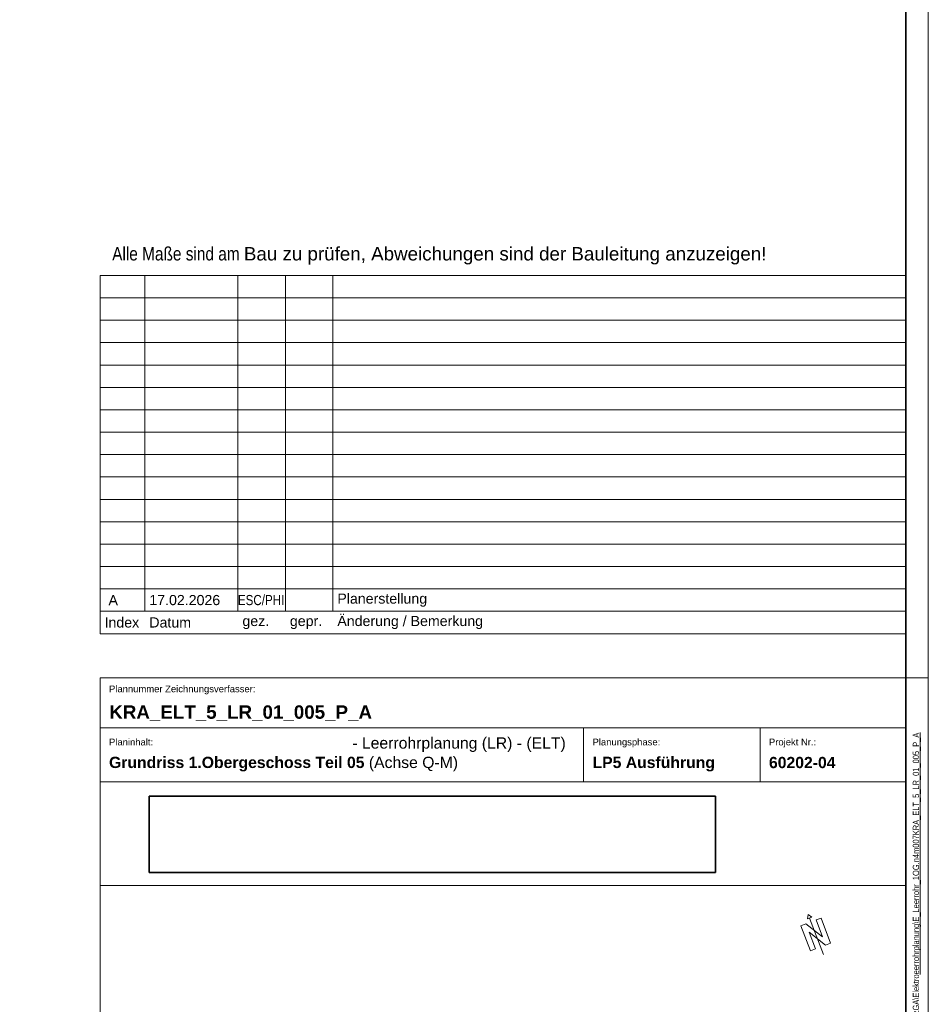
# Model space of a CAD drawing. Extents: x -720 to 300, y 62 to 1107.
# Tile 55 of 117: x 97 to 300, y 287 to 506. Entities that reach past the tile are written whole.
import ezdxf

# ---------------------------------------------------------------- set-up
doc = ezdxf.new("R2010")
doc.units = 0
doc.layers.get('0').update_dxf_attribs({"lineweight": 35})
doc.layers.add('iwb_HB-Hinweis-Kopf-Archi', color=3, linetype='Continuous', lineweight=25, true_color=0x00ff00)
doc.layers.add('iwb_Plankopf_Nordpfeil_20-82 Grad', color=3, linetype='Continuous', lineweight=18, true_color=0x00ff00)
for name, color, linetype, lineweight in [('iwb_Plankopf Linie', 7, 'Continuous', 13), ('iwb_Plankopf Rahmen', 7, 'Continuous', 35), ('iwb_Plankopf Text', 7, 'Continuous', 18), ('X_Bitmap', 7, 'Continuous', 35)]:
    doc.layers.add(name, color=color, linetype=linetype, lineweight=lineweight)
doc.styles.add('Arial', font='ARIALN.TTF')
doc.styles.add('Arial Narrow', font='ARIALN.TTF')
doc.styles.add('Plankopf', font='arial.ttf')
doc.styles.get("Standard").update_dxf_attribs({"font": 'ARIALN.TTF'})
picture_1 = doc.add_image_def('image1.jfif', size_in_pixel=(600, 81))

# ---------------------------------------------------------------- blocks, each defined once
blk = doc.blocks.new('Blockreferenz-A06G9FGB8I')
at = {"color": 0, "lineweight": -2}
for p, q in [((273.51, 306.64), (273.35, 305.61)), ((273.35, 305.61), (274.32, 305.98)), ((273.51, 306.64), (274.32, 305.98)), ((273.83, 305.8), (276.93, 297.67)), ((276.4, 305.81), (275.28, 305.38)), ((275.28, 305.38), (276.4, 305.81)), ((278.53, 300.2), (276.4, 305.81)), ((273.03, 304.53), (271.91, 304.1)), ((271.91, 304.1), (274.04, 298.5)), ((273.03, 304.53), (276.7, 301.64)), ((276.7, 301.64), (275.28, 305.38)), ((275.17, 298.92), (273.74, 302.66)), ((277.41, 299.78), (273.74, 302.66)), ((278.53, 300.2), (277.41, 299.78)), ((277.41, 299.78), (278.53, 300.2)), ((274.04, 298.5), (275.17, 298.92))]:
    blk.add_line(p, q, dxfattribs=at)

msp = doc.modelspace()

# ---------------------------------------------------------------- linework, layer by layer
at = {"layer": 'iwb_Plankopf Linie', "ltscale": 0.13}
for p, q in [((295.35, 449.32), (115.35, 449.32)), ((115.35, 369.32), (115.35, 449.32)), ((125.35, 374.32), (125.35, 449.32)), ((146.15, 374.32), (146.15, 449.32)), ((156.75, 374.32), (156.75, 449.32)), ((167.35, 374.32), (167.35, 449.32)), ((295.35, 449.32), (295.35, 369.32)), ((295.35, 444.32), (115.35, 444.32)), ((295.35, 439.32), (115.35, 439.32)), ((295.35, 434.32), (115.35, 434.32)), ((295.35, 429.32), (115.35, 429.32)), ((295.35, 424.32), (115.35, 424.32)), ((295.35, 419.32), (115.35, 419.32)), ((295.35, 414.32), (115.35, 414.32)), ((295.35, 409.32), (115.35, 409.32)), ((295.35, 404.32), (115.35, 404.32)), ((295.35, 399.32), (115.35, 399.32)), ((295.35, 394.32), (115.35, 394.32)), ((295.35, 389.32), (115.35, 389.32)), ((295.35, 384.32), (115.35, 384.32)), ((295.35, 379.32), (115.35, 379.32)), ((295.35, 374.32), (115.35, 374.32)), ((295.35, 369.32), (115.35, 369.32)), ((295.35, 67.43), (295.35, 359.43)), ((295.35, 348.27), (115.35, 348.27)), ((223.35, 336.27), (223.35, 348.27)), ((262.76, 336.27), (262.76, 348.27)), ((295.35, 336.27), (115.35, 336.27)), ((115.35, 313.11), (295.35, 313.11))]:
    msp.add_line(p, q, dxfattribs=at)
at = {"layer": 'iwb_Plankopf Linie', "lineweight": 18, "ltscale": 0.18}
for p, q in [((115.35, 359.43), (115.35, 67.43)), ((295.35, 359.43), (115.35, 359.43))]:
    msp.add_line(p, q, dxfattribs=at)
at = {"layer": 'iwb_Plankopf Rahmen', "ltscale": 0.35}
msp.add_line((295.35, 359.43), (295.35, 67.43), dxfattribs=at)
at = {"layer": 'iwb_Plankopf Rahmen', "color": 8, "lineweight": 5, "ltscale": 0.13, "true_color": 0x808080}
msp.add_line((300.35, 359.43), (295.35, 359.43), dxfattribs=at)
at = {"layer": 'iwb_Plankopf Rahmen', "color": 8, "lineweight": 13, "ltscale": 0.13, "true_color": 0x808080}
msp.add_lwpolyline([(300.35, 62.43), (-719.65, 62.43), (-719.65, 1107.43), (300.35, 1107.43), (300.35, 62.43)], close=True, dxfattribs=at)
at = {"layer": 'iwb_Plankopf Rahmen', "ltscale": 0.35}
msp.add_lwpolyline([(-699.65, 67.43), (-699.65, 1102.43), (295.35, 1102.43), (295.35, 67.43), (-599.65, 67.43), (-699.65, 67.43)], close=True, dxfattribs=at)

# ---------------------------------------------------------------- block references
at = {"layer": 'iwb_Plankopf_Nordpfeil_20-82 Grad', "ltscale": 0.18}
msp.add_blockref('Blockreferenz-A06G9FGB8I', (0, 0), dxfattribs=at)

# ---------------------------------------------------------------- texts
at = {"layer": 'iwb_HB-Hinweis-Kopf-Archi', "lineweight": 25, "ltscale": 0.25, "insert": (118.06, 455.68), "char_height": 3, "width": 6120, "attachment_point": 1, "line_spacing_factor": 0.8, "style": 'Arial'}
msp.add_mtext('Alle Maße sind am \\fArial|b0|i0|c0|p34;Bau zu prüfen, Abweichungen sind der Bauleitung anzuzeigen!', dxfattribs=at)
at = {"layer": 'iwb_Plankopf Text', "ltscale": 0.18, "insert": (296.89, 74.51), "char_height": 1.4, "attachment_point": 1, "rotation": 90, "line_spacing_factor": 1.002}
msp.add_mtext('{\\fArial Narrow;\\\\srvnovamd01\\Nova_MD\\TGA\\60202 Pro Potsdam\\04 NB GES Krampnitz\\09 NOVA\\60202-04_AP_NB GES Krampnitz\\TGA\\Elektro\\Leerrohrplanung\\E_Leerrohr_1OG.n4m007KRA_ELT_5_LR_01_005_P_A}', dxfattribs=at)
at = {"layer": 'iwb_Plankopf Text', "ltscale": 0.18, "attachment_point": 4, "line_spacing_factor": 0.970891}
for s, insert, char_height, width, style in [(' A', (116.35, 376.82), 2.265, 7.9947, 'Plankopf'), ('17.02.2026', (126.35, 376.82), 2.265, 19.9968, 'Plankopf'), ('ESC/PHI', (146.13, 376.82), 2.265, 7.9947, 'Arial Narrow'), ('Planerstellung', (168.35, 376.82), 2.2655, 125.9917, 'Plankopf'), ('Index', (116.35, 371.82), 2.265, 8, 'Plankopf'), ('Datum', (126.35, 371.82), 2.265, 20, 'Plankopf'), ('gez.', (147.15, 371.82), 2.265, 8, 'Plankopf'), ('gepr.', (157.75, 371.82), 2.265, 8, 'Plankopf'), ('Änderung / Bemerkung', (168.35, 371.82), 2.2655, 126, 'Plankopf')]:
    msp.add_mtext(s, dxfattribs=dict(at, insert=insert, char_height=char_height, width=width, style=style))
at = {"layer": 'iwb_Plankopf Text', "ltscale": 0.18, "style": 'Plankopf'}
for s, insert, char_height, attachment_point, line_spacing_factor in [('Plannummer Zeichnungsverfasser:', (117.35, 357.75), 1.51, 1, 0.970891), ('Planinhalt:', (117.35, 345.88), 1.5105, 1, 0.970891), ('Planungsphase:', (225.35, 345.88), 1.5105, 1, 0.970891), ('Projekt Nr.:', (264.76, 345.88), 1.5105, 1, 0.970891), ('\\fArial|b1|i0|c0|p34;Grundriss 1.Obergeschoss Teil 05\\fArial|b0|i0|c0|p34; (Achse Q-M)', (117.35, 340.19), 2.5172, 4, 0.996218), ('\\fArial|b1|i0|c0|p34;LP5 Ausführung', (225.35, 340.19), 2.5172, 4, 0.996218), ('\\fArial|b1|i0|c0|p34;60202-04', (264.76, 340.53), 2.5172, 4, 0.996218)]:
    msp.add_mtext(s, dxfattribs=dict(at, insert=insert, char_height=char_height, attachment_point=attachment_point, line_spacing_factor=line_spacing_factor))
at = {"layer": 'iwb_Plankopf Text', "ltscale": 0.18, "insert": (117.4, 353.32), "char_height": 3, "attachment_point": 1, "line_spacing_factor": 1.002}
msp.add_mtext('{\\fArial|b1|i0;KRA_ELT_5_LR_01_005_P_A}', dxfattribs=at)
at = {"layer": 'iwb_Plankopf Text', "ltscale": 0.18, "insert": (219.37, 344.54), "char_height": 2.5172, "width": 53.7006, "attachment_point": 6, "style": 'Plankopf'}
msp.add_mtext('- Leerrohrplanung (LR) - (ELT) ', dxfattribs=at)

# ---------------------------------------------------------------- pictures from other files: only their frames are drawn
at = {"layer": 'X_Bitmap', "ltscale": 0.35}
image = msp.add_image(picture_1, insert=(126.3, 315.96), size_in_units=(126.55, 17.08), dxfattribs=at)
image.dxf.flags = 7

doc.saveas('drawing.dxf')
